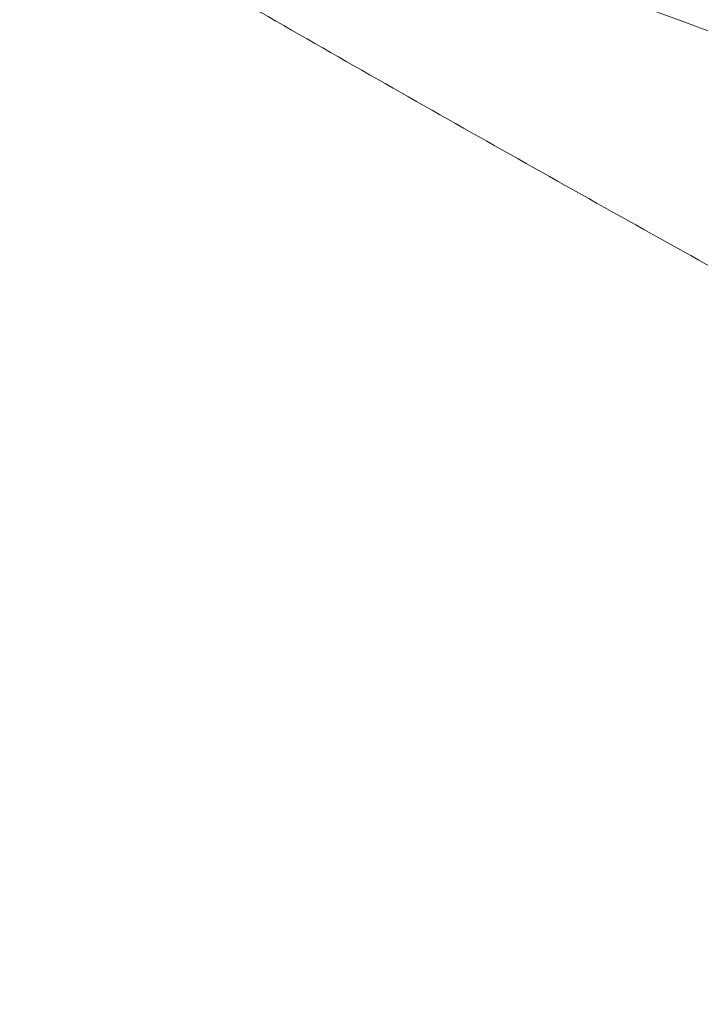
# Model space of a CAD drawing. Header units: millimetres. Extents: x 0 to 594, y 0 to 420.
# Tile 5 of 256: x 112 to 121, y 285 to 298. Entities that reach past the tile are written whole.
import ezdxf

# ---------------------------------------------------------------- set-up
doc = ezdxf.new("R2010")
doc.units = ezdxf.units.MM
doc.layers.add('1', color=7, linetype='Continuous', true_color=0xffffff)

msp = doc.modelspace()

# ---------------------------------------------------------------- linework, layer by layer
at = {"layer": '1', "color": 155, "linetype": 'Continuous', "lineweight": 18}
for points, knots in [([(112.3, 299.793), (112.823, 299.483), (113.347, 299.175), (114.397, 298.562), (114.924, 298.257), (115.977, 297.65), (116.505, 297.347), (117.562, 296.746), (118.091, 296.446), (119.151, 295.849), (119.681, 295.551), (120.743, 294.958), (121.275, 294.662), (122.339, 294.072), (122.871, 293.778), (123.936, 293.19), (124.469, 292.897), (125.536, 292.311), (126.069, 292.018), (127.135, 291.432), (127.668, 291.139), (128.468, 290.699), (128.734, 290.552), (129.267, 290.258), (129.533, 290.111), (130.332, 289.67), (130.864, 289.375), (131.66, 288.93), (131.926, 288.782), (132.456, 288.484), (132.721, 288.335), (133.25, 288.036), (133.515, 287.886), (134.043, 287.585), (134.307, 287.434), (134.833, 287.13), (135.096, 286.978), (135.621, 286.672), (135.884, 286.518), (136.407, 286.209), (136.668, 286.054), (137.189, 285.741), (137.448, 285.584), (137.707, 285.425)], [0, 0, 0, 0, 0.0625, 0.0625, 0.125, 0.125, 0.1875, 0.1875, 0.25, 0.25, 0.3125, 0.3125, 0.375, 0.375, 0.4375, 0.4375, 0.5, 0.5, 0.5625, 0.5625, 0.625, 0.625, 0.65625, 0.65625, 0.6875, 0.6875, 0.75, 0.75, 0.78125, 0.78125, 0.8125, 0.8125, 0.84375, 0.84375, 0.875, 0.875, 0.90625, 0.90625, 0.9375, 0.9375, 0.96875, 0.96875, 1, 1, 1, 1]), ([(112.3, 299.793), (112.823, 299.483), (113.347, 299.175), (114.397, 298.562), (114.924, 298.257), (115.977, 297.65), (116.505, 297.347), (117.562, 296.746), (118.091, 296.446), (119.151, 295.849), (119.681, 295.551), (120.743, 294.958), (121.275, 294.662), (122.339, 294.072), (122.871, 293.778), (123.936, 293.19), (124.469, 292.897), (125.536, 292.311), (126.069, 292.018), (127.135, 291.432), (127.668, 291.139), (128.468, 290.699), (128.734, 290.552), (129.267, 290.258), (129.533, 290.111), (130.332, 289.67), (130.864, 289.375), (131.66, 288.93), (131.926, 288.782), (132.456, 288.484), (132.721, 288.335), (133.25, 288.036), (133.515, 287.886), (134.043, 287.585), (134.307, 287.434), (134.833, 287.13), (135.096, 286.978), (135.621, 286.672), (135.884, 286.518), (136.407, 286.209), (136.668, 286.054), (137.189, 285.741), (137.448, 285.584), (137.707, 285.425)], [0, 0, 0, 0, 0.0625, 0.0625, 0.125, 0.125, 0.1875, 0.1875, 0.25, 0.25, 0.3125, 0.3125, 0.375, 0.375, 0.4375, 0.4375, 0.5, 0.5, 0.5625, 0.5625, 0.625, 0.625, 0.65625, 0.65625, 0.6875, 0.6875, 0.75, 0.75, 0.78125, 0.78125, 0.8125, 0.8125, 0.84375, 0.84375, 0.875, 0.875, 0.90625, 0.90625, 0.9375, 0.9375, 0.96875, 0.96875, 1, 1, 1, 1]), ([(117.661, 299.049), (121.328, 297.611), (125.04, 296.318), (132.54, 293.97), (136.492, 292.869), (140.48, 291.879), (140.647, 291.838)], [0, 0, 0, 0, 0.489335, 0.489335, 0.97867, 1, 1, 1, 1])]:
    msp.add_open_spline(points, degree=3, knots=knots, dxfattribs=at)

doc.saveas('drawing.dxf')
